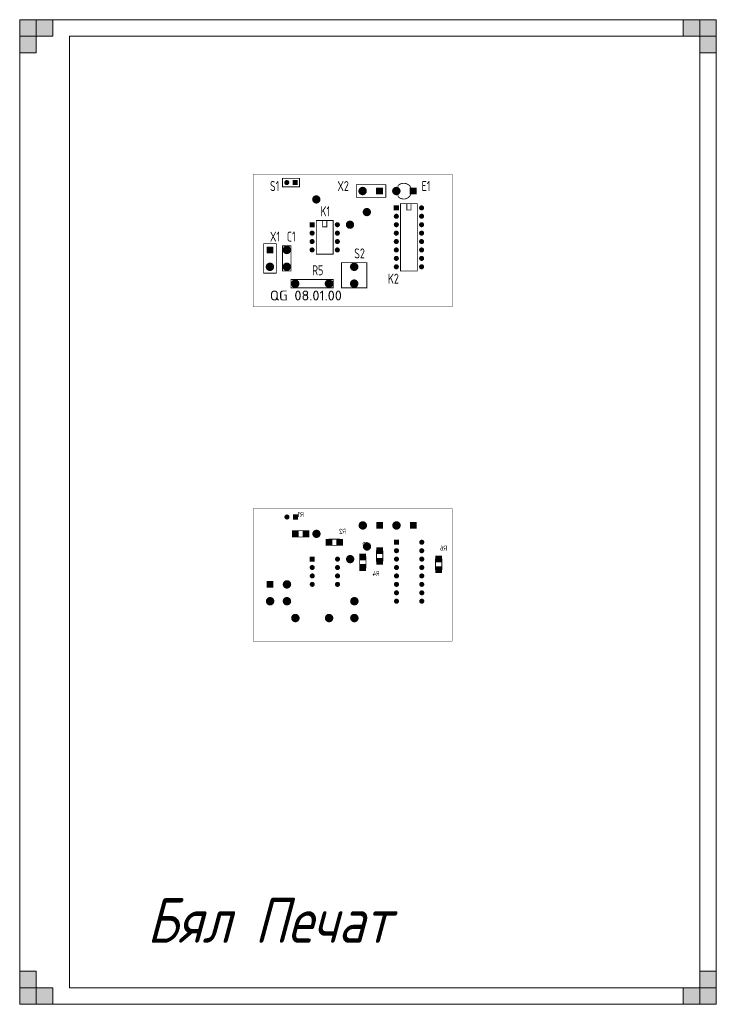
# Model space of a CAD drawing. Extents: x 0 to 210, y 0 to 297.
import ezdxf

# ---------------------------------------------------------------- set-up
doc = ezdxf.new("R2010")
doc.units = 0
doc.layers.get('0').update_dxf_attribs({"linetype": 'CONTINUOUS'})
doc.layers.add('ThickLine', color=5, linetype='CONTINUOUS', lineweight=40)
doc.layers.add('ThinLine', color=1, linetype='CONTINUOUS', lineweight=20)
doc.styles.get("Standard").update_dxf_attribs({"font": 'simplexc.shx', "width": 0.8, "oblique": 15})

# ---------------------------------------------------------------- blocks, each defined once
blk = doc.blocks.new('SQUARE')
at = {"color": 0}
blk.add_solid([(-0.5, -0.5), (0.5, -0.5), (-0.5, 0.5), (0.5, 0.5)], dxfattribs=at)
blk = doc.blocks.new('DISC')
at = {"color": 0, "const_width": 0.5}
blk.add_lwpolyline([(0, 0.25, 1), (0, -0.25, 1)], format="xyb", close=True, dxfattribs=at)
blk = doc.blocks.new('print top')
at = {"color": 1}
for points, const_width in [([(0.8, 5.4), (3.162, 5.4), (3.162, 3.825), (0.8, 3.825), (0.8, 5.4)], 0.004), ([(1.35, 5.25), (1.15, 5.25), (1.15, 5.35), (1.35, 5.35), (1.35, 5.25)], 0.01), ([(2.375, 5.125), (2.025, 5.125), (2.025, 5.275), (2.375, 5.275), (2.375, 5.125)], 0.01), ([(2.55, 5.05), (2.55, 4.25), (2.75, 4.25), (2.75, 5.05), (2.55, 5.05)], 0.01), ([(2.675, 5.05), (2.675, 4.975), (2.625, 4.975), (2.625, 5.05)], 0.01), ([(1.55, 4.85), (1.55, 4.45), (1.75, 4.45), (1.75, 4.85), (1.55, 4.85)], 0.01), ([(1.675, 4.85), (1.675, 4.775), (1.625, 4.775), (1.625, 4.85)], 0.01), ([(1.075, 4.575), (1.075, 4.225), (0.925, 4.225), (0.925, 4.575), (1.075, 4.575)], 0.01), ([(1.25, 4.55), (1.25, 4.25), (1.15, 4.25), (1.15, 4.55), (1.25, 4.55)], 0.01), ([(2.15, 4.05), (2.15, 4.35), (1.85, 4.35), (1.85, 4.05), (2.15, 4.05)], 0.01), ([(1.25, 4.15), (1.75, 4.15), (1.75, 4.05), (1.25, 4.05), (1.25, 4.15)], 0.01)]:
    blk.add_lwpolyline(points, dxfattribs=dict(at, const_width=const_width))
at = {"color": 1, "const_width": 0.01}
blk.add_lwpolyline([(2.655, 5.135, -0.444), (2.52, 5.135), (2.52, 5.265, -0.393), (2.655, 5.265, -0.392), (2.655, 5.135)], format="xyb", dxfattribs=at)
at = {"color": 4}
for p, xscale, yscale in [((1.2, 5.3), 0.06, 0.06), ((2.1, 5.2), 0.1, 0.1), ((2.5, 5.2), 0.1, 0.1), ((2.8, 5), 0.06, 0.06), ((2.5, 4.9), 0.06, 0.06), ((2.8, 4.9), 0.06, 0.06), ((1.8, 4.8), 0.06, 0.06), ((2.5, 4.8), 0.06, 0.06), ((2.8, 4.8), 0.06, 0.06), ((1.5, 4.7), 0.06, 0.06), ((1.8, 4.7), 0.06, 0.06), ((2.5, 4.7), 0.06, 0.06), ((2.8, 4.7), 0.06, 0.06), ((1.5, 4.6), 0.06, 0.06), ((1.8, 4.6), 0.06, 0.06), ((2.5, 4.6), 0.06, 0.06), ((2.8, 4.6), 0.06, 0.06), ((1.2, 4.5), 0.1, 0.1), ((1.5, 4.5), 0.06, 0.06), ((1.8, 4.5), 0.06, 0.06), ((2.5, 4.5), 0.06, 0.06), ((2.8, 4.5), 0.06, 0.06), ((1, 4.3), 0.1, 0.1), ((1.2, 4.3), 0.1, 0.1), ((2, 4.3), 0.1, 0.1), ((2.5, 4.4), 0.06, 0.06), ((2.5, 4.3), 0.06, 0.06), ((2.8, 4.4), 0.06, 0.06), ((2.8, 4.3), 0.06, 0.06), ((1.3, 4.1), 0.1, 0.1), ((1.7, 4.1), 0.1, 0.1), ((2, 4.1), 0.1, 0.1)]:
    blk.add_blockref('DISC', p, dxfattribs=dict(at, xscale=xscale, yscale=yscale))
for p, xscale, yscale, rotation in [((1.3, 5.3), 0.06, 0.06, 180), ((2.3, 5.2), 0.08, 0.08, 180), ((2.7, 5.2), 0.08, 0.08, 180), ((2.5, 5), 0.06, 0.06, 270), ((1.5, 4.8), 0.06, 0.06, 270), ((1, 4.5), 0.08, 0.08, 270)]:
    blk.add_blockref('SQUARE', p, dxfattribs=dict(at, xscale=xscale, yscale=yscale, rotation=rotation))
at = {"color": 2, "xscale": 0.098, "yscale": 0.098}
for p in [(1.55, 5.1), (2.15, 4.95), (1.95, 4.8)]:
    blk.add_blockref('DISC', p, dxfattribs=at)
at = {"color": 3, "width": 0.7}
for s, p in [('S1', (1, 5.2)), ('X2', (1.8, 5.2)), ('E1', (2.8, 5.2)), ('K1', (1.6, 4.9)), ('X1', (1, 4.6)), ('C1', (1.2, 4.6)), ('S2', (2, 4.4)), ('R5', (1.5, 4.2)), ('K2', (2.4, 4.1))]:
    blk.add_text(s, height=0.118, dxfattribs=at).set_placement(p)
at = {"color": 1}
blk.add_text('QG 08.01.00', height=0.118, dxfattribs=at).set_placement((1, 3.9))
blk = doc.blocks.new('print bottom')
at = {"color": 1, "const_width": 0.004}
blk.add_lwpolyline([(0.8, 5.4), (3.162, 5.4), (3.162, 3.825), (0.8, 3.825), (0.8, 5.4)], dxfattribs=at)
at = {"color": 8, "const_width": 0.01}
for points in [[(1.293, 5.07), (1.293, 5.13, -0.414), (1.3, 5.138), (1.425, 5.138, -0.414), (1.433, 5.13), (1.433, 5.07, -0.414), (1.425, 5.063), (1.3, 5.063, -0.414), (1.293, 5.07)], [(1.692, 4.97), (1.692, 5.03, -0.414), (1.7, 5.037), (1.825, 5.037, -0.414), (1.833, 5.03), (1.833, 4.97, -0.414), (1.825, 4.963), (1.7, 4.963, -0.414), (1.692, 4.97)], [(2.27, 4.907), (2.33, 4.907, -0.414), (2.337, 4.9), (2.337, 4.775, -0.414), (2.33, 4.768), (2.27, 4.768, -0.414), (2.263, 4.775), (2.263, 4.9, -0.414), (2.27, 4.907)], [(2.13, 4.692), (2.07, 4.692, -0.414), (2.063, 4.7), (2.063, 4.825, -0.414), (2.07, 4.832), (2.13, 4.832, -0.414), (2.138, 4.825), (2.138, 4.7, -0.414), (2.13, 4.692)], [(2.97, 4.808), (3.03, 4.808, -0.414), (3.038, 4.8), (3.038, 4.675, -0.414), (3.03, 4.668), (2.97, 4.668, -0.414), (2.962, 4.675), (2.962, 4.8, -0.414), (2.97, 4.808)]]:
    blk.add_lwpolyline(points, format="xyb", dxfattribs=at)
at = {"color": 4}
for name, p, xscale, yscale in [('DISC', (1.2, 5.3), 0.06, 0.06), ('DISC', (2.1, 5.2), 0.1, 0.1), ('DISC', (2.5, 5.2), 0.1, 0.1), ('SQUARE', (1.3, 5.1), 0.08, 0.08), ('SQUARE', (1.425, 5.1), 0.08, 0.08), ('SQUARE', (1.7, 5), 0.08, 0.08), ('SQUARE', (1.825, 5), 0.08, 0.08), ('DISC', (2.8, 5), 0.06, 0.06), ('DISC', (2.5, 4.9), 0.06, 0.06), ('DISC', (2.8, 4.9), 0.06, 0.06), ('DISC', (1.8, 4.8), 0.06, 0.06), ('DISC', (2.5, 4.8), 0.06, 0.06), ('DISC', (2.8, 4.8), 0.06, 0.06), ('DISC', (1.5, 4.7), 0.06, 0.06), ('DISC', (1.8, 4.7), 0.06, 0.06), ('DISC', (2.5, 4.7), 0.06, 0.06), ('DISC', (2.8, 4.7), 0.06, 0.06), ('DISC', (1.5, 4.6), 0.06, 0.06), ('DISC', (1.8, 4.6), 0.06, 0.06), ('DISC', (2.5, 4.6), 0.06, 0.06), ('DISC', (2.8, 4.6), 0.06, 0.06), ('DISC', (1.2, 4.5), 0.1, 0.1), ('DISC', (1.5, 4.5), 0.06, 0.06), ('DISC', (1.8, 4.5), 0.06, 0.06), ('DISC', (2.5, 4.5), 0.06, 0.06), ('DISC', (2.8, 4.5), 0.06, 0.06), ('DISC', (1, 4.3), 0.1, 0.1), ('DISC', (1.2, 4.3), 0.1, 0.1), ('DISC', (2, 4.3), 0.1, 0.1), ('DISC', (2.5, 4.4), 0.06, 0.06), ('DISC', (2.5, 4.3), 0.06, 0.06), ('DISC', (2.8, 4.4), 0.06, 0.06), ('DISC', (2.8, 4.3), 0.06, 0.06), ('DISC', (1.3, 4.1), 0.1, 0.1), ('DISC', (1.7, 4.1), 0.1, 0.1), ('DISC', (2, 4.1), 0.1, 0.1)]:
    blk.add_blockref(name, p, dxfattribs=dict(at, xscale=xscale, yscale=yscale))
for p, xscale, yscale, rotation in [((1.3, 5.3), 0.06, 0.06, 180), ((2.3, 5.2), 0.08, 0.08, 180), ((2.7, 5.2), 0.08, 0.08, 180), ((2.5, 5), 0.06, 0.06, 270), ((2.3, 4.9), 0.08, 0.08, 270), ((1.5, 4.8), 0.06, 0.06, 270), ((2.1, 4.825), 0.08, 0.08, 90), ((2.3, 4.775), 0.08, 0.08, 270), ((3, 4.8), 0.08, 0.08, 270), ((2.1, 4.7), 0.08, 0.08, 90), ((3, 4.675), 0.08, 0.08, 270), ((1, 4.5), 0.08, 0.08, 270)]:
    blk.add_blockref('SQUARE', p, dxfattribs=dict(at, xscale=xscale, yscale=yscale, rotation=rotation))
at = {"color": 2, "xscale": 0.098, "yscale": 0.098}
for p in [(1.55, 5.1), (2.15, 4.95), (1.95, 4.8)]:
    blk.add_blockref('DISC', p, dxfattribs=at)
at = {"color": 3, "text_generation_flag": 2, "width": 0.716}
for s, p in [('R1', (1.4, 5.3)), ('R2', (1.9, 5.1)), ('R6', (3.1, 4.9)), ('R4', (2.3, 4.6))]:
    blk.add_text(s, height=0.06, dxfattribs=at).set_placement(p)
blk.add_text('R3', height=0.06, rotation=270, dxfattribs=at).set_placement((2.1, 4.925))

msp = doc.modelspace()

# ---------------------------------------------------------------- hatches: boundary and pattern name
at = {"layer": 'ThinLine'}
for points in [[(0, 297), (5, 297), (5, 287), (0, 287)], [(0, 292), (10, 292), (10, 297), (0, 297)], [(210, 297), (210, 292), (200, 292), (200, 297)], [(205, 297), (205, 287), (210, 287), (210, 297)], [(5, 0), (5, 10), (0, 10), (0, 0)], [(210, 0), (205, 0), (205, 10), (210, 10)], [(0, 0), (0, 5), (10, 5), (10, 0)], [(210, 5), (200, 5), (200, 0), (210, 0)]]:
    msp.add_hatch(color=256, dxfattribs=at).paths.add_polyline_path(points)

# ---------------------------------------------------------------- linework, layer by layer
for p, q in [((210, 297), (0, 297)), ((0, 297), (0, 0)), ((210, 297), (210, 0)), ((205, 292), (15, 292)), ((15, 292), (15, 5)), ((205, 292), (205, 5)), ((15, 5), (205, 5)), ((0, 0), (210, 0))]:
    msp.add_line(p, q, dxfattribs=at)
for points in [[(0, 297), (5, 297), (5, 287), (0, 287)], [(0, 292), (10, 292), (10, 297), (0, 297)]]:
    msp.add_lwpolyline(points, close=True, dxfattribs=at)
at = {"layer": 'ThinLine', "ltscale": 0.5}
for points in [[(210, 297), (210, 292), (200, 292), (200, 297)], [(205, 297), (205, 287), (210, 287), (210, 297)], [(5, 0), (5, 10), (0, 10), (0, 0)], [(210, 0), (205, 0), (205, 10), (210, 10)], [(0, 0), (0, 5), (10, 5), (10, 0)], [(210, 5), (200, 5), (200, 0), (210, 0)]]:
    msp.add_lwpolyline(points, close=True, dxfattribs=at)

# ---------------------------------------------------------------- block references
at = {"layer": 'ThickLine', "ltscale": 0.2}
for name, p, xscale, yscale in [('print top', (50.04, 113.24), 25.4, 25.4), ('print bottom', (50.09, 12.37), 25.40000000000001, 25.40000000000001)]:
    msp.add_blockref(name, p, dxfattribs=dict(at, xscale=xscale, yscale=yscale))

# ---------------------------------------------------------------- texts
at = {"layer": 'ThickLine', "ltscale": 0.2, "oblique": 15, "width": 0.8}
msp.add_text('Бял Печат', height=13.533, dxfattribs=at).set_placement((38.39, 18.55))

doc.saveas('drawing.dxf')
